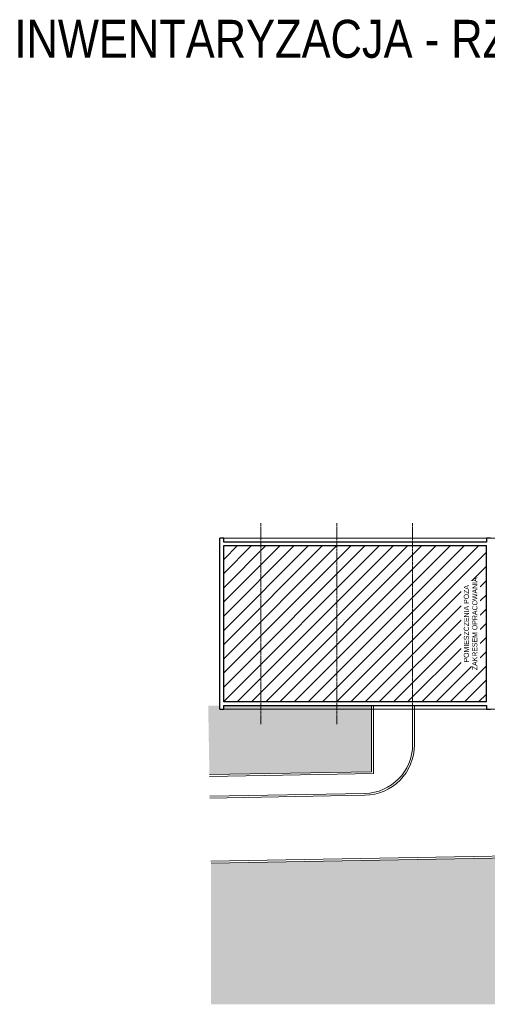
# Model space of a CAD drawing. Header units: millimetres. Extents: x 58673 to 77132, y 78327 to 116111.
# Tile 1 of 61: x 63739 to 67438, y 78327 to 86111. Entities that reach past the tile are written whole.
import ezdxf

# ---------------------------------------------------------------- set-up
doc = ezdxf.new("R2010")
doc.units = ezdxf.units.MM
doc.header["$MEASUREMENT"] = 0
doc.linetypes.add('_xref_ACAD-LSN_dyspozytornia_PW_rzuty_14$0$CENTER2', pattern=[28.575, 19.05, -3.175, 3.175, -3.175])
doc.linetypes.add('_xref_ACAD-LSN_dyspozytornia_PW_rzuty_14$0$DASHED', pattern=[19.05, 12.7, -6.35])
for name, color, linetype, lineweight in [('_xref_ACAD-LSN_dyspozytornia_PW_rzuty_14$0$A hatch', 250, 'Continuous', 5), ('_xref_ACAD-LSN_dyspozytornia_PW_rzuty_14$0$A widok wyżej', 250, '_xref_ACAD-LSN_dyspozytornia_PW_rzuty_14$0$DASHED', 9), ('_xref_ACAD-LSN_dyspozytornia_PW_rzuty_14$0$A zakres', 250, 'Continuous', 13), ('_xref_ACAD-LSN_dyspozytornia_PW_rzuty_14$0$A-Wall', 250, 'Continuous', 25), ('_xref_ACAD-LSN_dyspozytornia_PW_rzuty_14$0$S-Grid-Iden', 250, '_xref_ACAD-LSN_dyspozytornia_PW_rzuty_14$0$CENTER2', 9), ('xref', 8, 'Continuous', 9)]:
    doc.layers.add(name, color=color, linetype=linetype, lineweight=lineweight)
doc.styles.add('_xref_ACAD-LSN_dyspozytornia_PW_rzuty_14$0$STYL ASA', font='ARIALN.TTF')

# ---------------------------------------------------------------- blocks, each defined once
blk = doc.blocks.new('_xref_ACAD-LSN_dyspozytornia_PW_rzuty_14')
at = {"layer": '_xref_ACAD-LSN_dyspozytornia_PW_rzuty_14$0$A hatch'}
h = blk.add_hatch(dxfattribs=at)
h.set_pattern_fill('ANSI31', color=256, scale=25)
h.set_pattern_definition([(45, (0, -10000), (-56.1266, 56.1266), [])])
h.paths.add_polyline_path([(65352.7, 81953.2), (67430.7, 81953.2), (67430.7, 80717.2), (65352.7, 80717.2)])
h.paths.add_polyline_path([(67381.1, 81017.9), (67381.1, 81651.6), (67230.5, 81651.6), (67230.5, 81017.9)], flags=16)
at = {"layer": '_xref_ACAD-LSN_dyspozytornia_PW_rzuty_14$0$A hatch', "transparency": 33554495}
h = blk.add_hatch(dxfattribs=at)
h.set_pattern_fill('GRASS', color=256, scale=4)
h.set_pattern_definition([(90, (0, -10000), (-71.84205, 71.84205), [19.05, -124.6341]), (45, (0, -10000), (-71.84205, 71.84205), [19.05, -82.55]), (135, (0, -10000), (-71.84205, -71.84205), [19.05, -82.55])])
edge = h.paths.add_edge_path()
edge.add_spline(control_points=[(73831.5, 78934.7), (73821.4, 78950.9), (73811.2, 78967.1), (73777.9, 79019.7), (73754.3, 79055.7), (73718.4, 79105.4), (73707.4, 79120), (73684.5, 79148.7), (73672.7, 79162.8), (73654.4, 79183.4), (73648.1, 79190.1), (73632.7, 79206.4), (73623.4, 79215.8), (73602.5, 79235.9), (73590.9, 79246.5), (73522.6, 79306.1), (73459.4, 79350), (73322.2, 79426.9), (73248.2, 79459.9), (73070, 79523.2), (72963.1, 79549.8), (72743.3, 79584.7), (72630.3, 79593.1), (72404.9, 79591.7), (72292.4, 79581.9), (72113.1, 79551), (72044.1, 79535), (71910.9, 79495.5), (71846.7, 79472), (71725, 79417.5), (71667.5, 79386.5), (71560.8, 79317.1), (71511.7, 79278.7), (71449.3, 79219.1), (71431.8, 79201), (71407, 79172.8), (71399, 79163.2), (71383.4, 79143.8), (71375.9, 79133.9), (71359, 79110.8), (71349.9, 79097.5), (71316.2, 79045.2), (71294.2, 79004.5), (71248.1, 78905.3), (71225.8, 78845.3), (71186.7, 78721.6), (71169.7, 78657.8), (71142.4, 78545.8), (71131.5, 78498.1), (71120.5, 78450.3)], knot_values=[0, 0, 0, 0, 57.207065, 57.207065, 187.181956, 187.181956, 242.95388, 242.95388, 298.725803, 298.725803, 326.611765, 326.611765, 366.532108, 366.532108, 413.640335, 413.640335, 636.601339, 636.601339, 859.562342, 859.562342, 1147.4948, 1147.4948, 1435.427258, 1435.427258, 1723.359715, 1723.359715, 1909.892427, 1909.892427, 2096.425139, 2096.425139, 2282.95785, 2282.95785, 2469.490562, 2469.490562, 2547.228377, 2547.228377, 2586.097284, 2586.097284, 2624.966192, 2624.966192, 2675.594063, 2675.594063, 2819.436148, 2819.436148, 3012.724073, 3012.724073, 3206.011998, 3206.011998, 3347.114496, 3347.114496, 3347.114496, 3347.114496], degree=3, periodic=0)
edge.add_line((71120.5, 78450.3), (73831.5, 78934.7))
h.paths.add_polyline_path([(69699.2, 79521.8), (65252.1, 79442.8), (65252.1, 78327.2), (70701.7, 78327.2), (70701.7, 78536.9, 0.419422)])
h.paths.add_polyline_path([(66521.6, 80689.2), (65352.7, 80689.2), (65352.7, 80659.2), (65323.2, 80659.2), (65323.2, 80689.2), (65229.9, 80689.2), (65239.6, 80142.7), (66521.6, 80165.5)])
edge = h.paths.add_edge_path()
edge.add_line((67744.6, 80689.2), (68718.7, 80689.2))
edge.add_line((68718.7, 80689.2), (68718.7, 80265.3))
edge.add_arc((68483.7, 80265.3), 235, -15.04019, 0, ccw=False)
edge.add_line((68710.7, 80204.3), (67744.6, 80187.2))
edge.add_line((67744.6, 80187.2), (67744.6, 80689.2))
edge = h.paths.add_edge_path()
edge.add_line((69340.2, 80689.2), (69815.7, 80689.2))
edge.add_line((69815.7, 80689.2), (69815.7, 80223.9))
edge.add_line((69815.7, 80223.9), (69350.6, 80215.7))
edge.add_arc((69575.2, 80284.7), 235, 180, 197.07407, ccw=False)
edge.add_line((69340.2, 80284.7), (69340.2, 80689.2))
edge = h.paths.add_edge_path()
edge.add_line((70216.7, 80539.2), (71051.7, 80539.2))
edge.add_line((71051.7, 80539.2), (71051.7, 80689.2))
edge.add_line((71051.7, 80689.2), (71234.7, 80689.2))
edge.add_line((71234.7, 80689.2), (71234.7, 80313))
edge.add_arc((71169.7, 80313), 65, 271.01694, 360, ccw=False)
edge.add_line((71170.8, 80248), (70216.7, 80231.1))
edge.add_line((70216.7, 80231.1), (70216.7, 80539.2))
edge = h.paths.add_edge_path()
edge.add_line((72662.7, 80689.2), (72890.7, 80689.2))
edge.add_line((72890.7, 80689.2), (72890.7, 80659.2))
edge.add_line((72890.7, 80659.2), (72903.7, 80659.2))
edge.add_line((72903.7, 80659.2), (72901.8, 80108.7))
edge.add_arc((72897.7, 80343.7), 235, 180, 271.01694, ccw=False)
edge.add_line((72662.7, 80343.7), (72662.7, 80689.2))
at = {"layer": '_xref_ACAD-LSN_dyspozytornia_PW_rzuty_14$0$A hatch'}
for points in [[(66521.6, 80689.2), (66521.6, 80165.5), (65239.6, 80142.7)], [(66536.6, 80689.2), (66536.6, 80150.7), (65239.9, 80127.7)]]:
    blk.add_lwpolyline(points, dxfattribs=at)
for points in [[(66846.7, 80689.2), (66846.7, 80379.4, -0.409025), (66468.5, 79994.5), (65242.7, 79972.7)], [(66861.7, 80689.2), (66861.7, 80379.4, -0.409025), (66468.8, 79979.5), (65242.9, 79957.7)], [(65251.8, 79457.8), (69698.9, 79536.8, -0.419422), (70716.7, 78536.9), (70716.7, 78327.2)], [(65252.1, 79442.8), (69699.2, 79521.8, -0.419422), (70701.7, 78536.9), (70701.7, 78327.2)]]:
    blk.add_lwpolyline(points, format="xyb", dxfattribs=at)
at = {"layer": '_xref_ACAD-LSN_dyspozytornia_PW_rzuty_14$0$A widok wyżej', "ltscale": 0.4}
for points in [[(65352.7, 82011.2), (72855.7, 82011.2)], [(65352.7, 80659.2), (72855.7, 80659.2)]]:
    blk.add_lwpolyline(points, dxfattribs=at)
at = {"layer": '_xref_ACAD-LSN_dyspozytornia_PW_rzuty_14$0$A-Wall', "linetype": 'Continuous', "lineweight": 25}
for p, q in [((65323.2, 80659.2), (65323.2, 82011.2)), ((65352.7, 82011.2), (65323.2, 82011.2)), ((65352.7, 81981.2), (65352.7, 82011.2)), ((67430.7, 81981.2), (65352.7, 81981.2)), ((67461.7, 82011.2), (67430.7, 82011.2)), ((67430.7, 82011.2), (67430.7, 81981.2)), ((65352.7, 80717.2), (65352.7, 81953.2)), ((65352.7, 81953.2), (67430.7, 81953.2)), ((67430.7, 80717.2), (65352.7, 80717.2)), ((65323.2, 80659.2), (65352.7, 80659.2)), ((65352.7, 80659.2), (65352.7, 80689.2)), ((65352.7, 80689.2), (67430.7, 80689.2)), ((67430.7, 80689.2), (67430.7, 80659.2)), ((67430.7, 80659.2), (67461.7, 80659.2))]:
    blk.add_line(p, q, dxfattribs=at)
at = {"layer": '_xref_ACAD-LSN_dyspozytornia_PW_rzuty_14$0$S-Grid-Iden'}
for points in [[(65646.2, 82131.2), (65646.2, 80539.2)], [(66246.2, 82131.2), (66246.2, 80539.2)], [(66846.2, 82131.2), (66846.2, 80539.2)]]:
    blk.add_lwpolyline(points, dxfattribs=at)
at = {"layer": '_xref_ACAD-LSN_dyspozytornia_PW_rzuty_14$0$A zakres', "linetype": '_xref_ACAD-LSN_dyspozytornia_PW_rzuty_14$0$DASHED', "insert": (63697.5, 85805.3), "char_height": 300, "attachment_point": 7, "style": '_xref_ACAD-LSN_dyspozytornia_PW_rzuty_14$0$STYL ASA'}
blk.add_mtext_dynamic_manual_height_columns('\\pxql;INWENTARYZACJA - RZUT PARTERU', width=8373.146, gutter_width=1, heights=[0], dxfattribs=at)
at = {"layer": '_xref_ACAD-LSN_dyspozytornia_PW_rzuty_14$0$A hatch', "insert": (67305.7, 81335.2), "char_height": 40, "attachment_point": 5, "rotation": 90, "style": '_xref_ACAD-LSN_dyspozytornia_PW_rzuty_14$0$STYL ASA', "bg_fill": 2}
blk.add_mtext_dynamic_manual_height_columns('\\pxqc;POMIESZCZENIA POZA ZAKRESEM OPRACOWANIA', width=633.954, gutter_width=1, heights=[0], dxfattribs=at)
at = {"layer": '_xref_ACAD-LSN_dyspozytornia_PW_rzuty_14$0$A-Wall', "linetype": 'Continuous', "lineweight": 25}
blk.add_line((67430.7, 80717.2), (67430.7, 81953.2), dxfattribs=at)

msp = doc.modelspace()

# ---------------------------------------------------------------- block references
at = {"layer": 'xref'}
msp.add_blockref('_xref_ACAD-LSN_dyspozytornia_PW_rzuty_14', (0, 0), dxfattribs=at)

doc.saveas('drawing.dxf')
